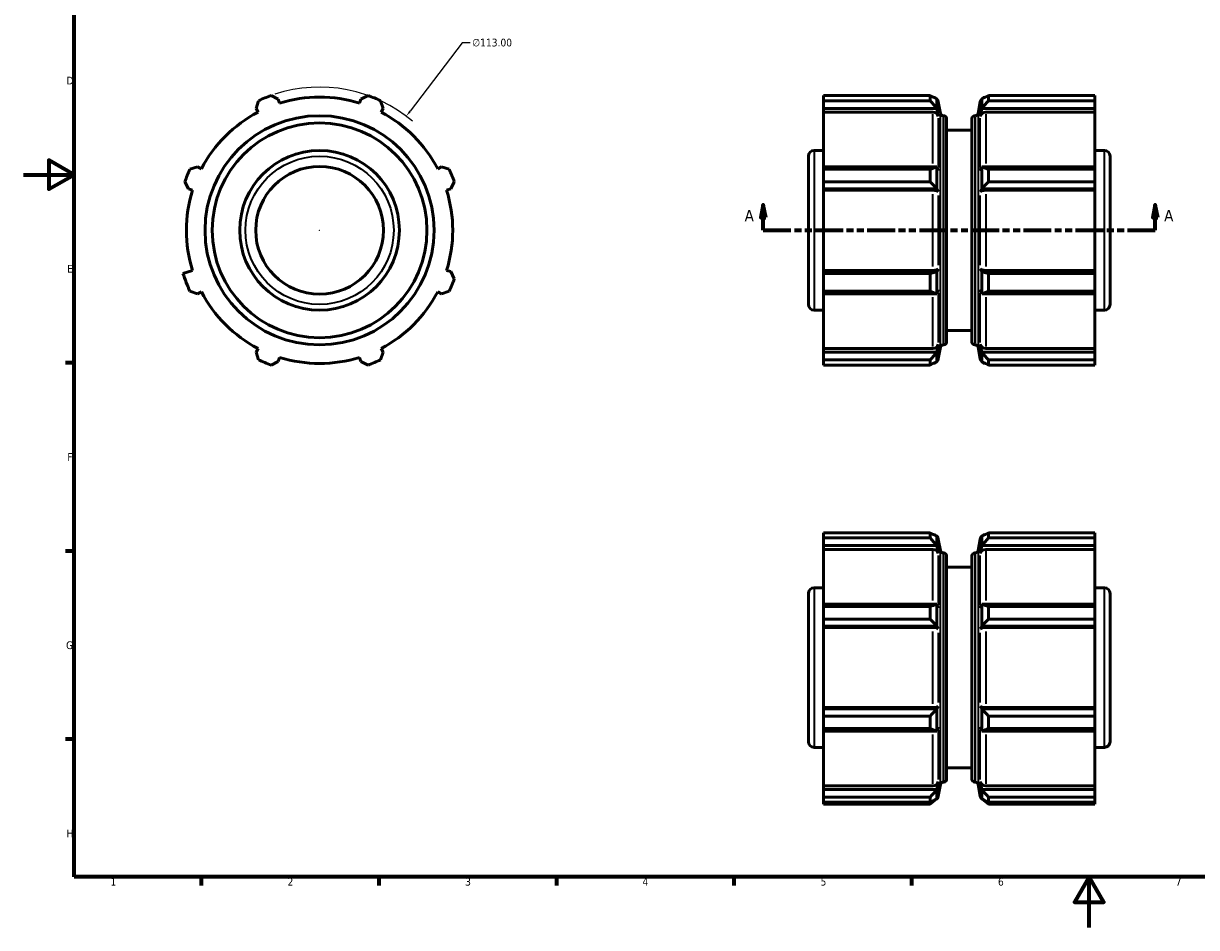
# Model space of a CAD drawing. Header units: millimetres. Extents: x 0 to 903, y 0 to 594.
# Tile 1 of 3: x 0 to 463, y 0 to 357. Entities that reach past the tile are written whole.
import ezdxf

# ---------------------------------------------------------------- set-up
doc = ezdxf.new("R2010")
doc.units = ezdxf.units.MM
doc.linetypes.add('DOUBLE_DASH_CHAIN', pattern=[1.2403, 0.6614, -0.0827, 0.1654, -0.0827, 0.1654, -0.0827])
for name, color, linetype, lineweight in [('Border (ANSI)', 7, 'Continuous', 70), ('Dimension (ANSI)', 7, 'Continuous', 25), ('Section Line (ANSI)', 7, 'DOUBLE_DASH_CHAIN', 70), ('Visible (ANSI)', 7, 'Continuous', 50), ('Visible Narrow (ANSI)', 7, 'Continuous', 35)]:
    doc.layers.add(name, color=color, linetype=linetype, lineweight=lineweight)
doc.styles.add('Label Text (ANSI)', font='tahoma.ttf')
doc.styles.add('Note Text (ANSI)', font='tahoma.ttf')
doc.dimstyles.new('Default - mm (ANSI)', dxfattribs={"dimtxt": 3.048, "dimasz": 2.5, "dimexe": 3.175, "dimexo": 1.6002, "dimgap": 0.8, "dimtad": 0, "dimtoh": 1, "dimrnd": 1e-08, "dimzin": 4, "dimdsep": 46, "dimtxsty": 'Note Text (ANSI)', "dimcen": 0.09, "dimdle": 10, "dimclrd": 256, "dimclre": 256, "dimclrt": 256, "dimadec": 1, "dimazin": 1, "dimtfac": 1, "dimtofl": 0, "dimtmove": 0, "dimatfit": 3, "dimfxl": 1, "dimtolj": 1, "dimtzin": 4, "dimlwd": -1, "dimlwe": -1, "dimarcsym": 0})

# ---------------------------------------------------------------- blocks, each defined once
blk = doc.blocks.new('Borders Default Border')
at = {"layer": 'Border (ANSI)'}
for p, q in [((20, 222.75), (16.55, 222.75)), ((20, 148.5), (16.55, 148.5)), ((20, 74.25), (16.55, 74.25)), ((70.08, 20), (70.08, 16.55)), ((140.17, 20), (140.17, 16.55)), ((210.25, 20), (210.25, 16.55)), ((280.33, 20), (280.33, 16.55)), ((350.42, 20), (350.42, 16.55))]:
    blk.add_line(p, q, dxfattribs=at)
at = {"layer": 'Border (ANSI)', "flags": 128}
for points in [[(20, 20), (20, 574), (821, 574), (821, 20), (20, 20)], [(0, 297), (20, 297), (10, 302.77), (10, 291.23), (20, 297)], [(420.5, 0), (420.5, 20), (414.73, 10), (426.27, 10), (420.5, 20)]]:
    blk.add_lwpolyline(points, dxfattribs=at)
at = {"layer": 'Border (ANSI)', "char_height": 3.05, "attachment_point": 7, "style": 'Note Text (ANSI)'}
for s, insert in [('D', (16.96, 332.6)), ('E', (17.21, 258.35)), ('F', (17.29, 184.1)), ('G', (16.81, 109.79)), ('H', (16.97, 35.6)), ('1', (34.35, 16.55)), ('2', (104.2, 16.55)), ('3', (174.26, 16.49)), ('4', (244.23, 16.55)), ('5', (314.48, 16.49)), ('6', (384.49, 16.49)), ('7', (454.6, 16.55))]:
    blk.add_mtext(s, dxfattribs=dict(at, insert=insert))
blk = doc.blocks.new('2dTransSection0')
at = {"layer": 'Section Line (ANSI)', "linetype": 'Continuous'}
for p, q in [((291.87, 285.06), (290.87, 280.06)), ((291.87, 280.06), (291.87, 285.06)), ((292.87, 280.06), (291.87, 285.06)), ((446.57, 285.06), (445.57, 280.06)), ((446.57, 280.06), (446.57, 285.06)), ((447.57, 280.06), (446.57, 285.06)), ((290.87, 280.06), (292.87, 280.06)), ((291.87, 275.06), (291.87, 280.06)), ((445.57, 280.06), (447.57, 280.06)), ((446.57, 275.06), (446.57, 280.06)), ((291.87, 275.06), (302.8, 275.06)), ((435.63, 275.06), (446.57, 275.06))]:
    blk.add_line(p, q, dxfattribs=at)
at = {"layer": 'Section Line (ANSI)', "linetype": 'DOUBLE_DASH_CHAIN', "ltscale": 16.558615}
blk.add_line((291.87, 275.06), (446.57, 275.06), dxfattribs=at)
at = {"layer": 'Section Line (ANSI)', "linetype": 'Continuous', "flags": 128}
for points in [[(292.87, 280.06), (291.87, 285.06), (290.87, 280.06), (292.87, 280.06)], [(447.57, 280.06), (446.57, 285.06), (445.57, 280.06), (447.57, 280.06)]]:
    blk.add_lwpolyline(points, dxfattribs=at)
at = {"layer": 'Section Line (ANSI)'}
for points in [[(292.87, 280.06), (291.87, 285.06), (290.87, 280.06), (292.87, 280.06)], [(447.57, 280.06), (446.57, 285.06), (445.57, 280.06), (447.57, 280.06)]]:
    blk.add_solid(points, dxfattribs=at)
at = {"layer": 'Section Line (ANSI)', "char_height": 4.57, "attachment_point": 7, "style": 'Label Text (ANSI)'}
for insert in [(284.51, 278.56), (450.04, 278.56)]:
    blk.add_mtext('A', dxfattribs=dict(at, insert=insert))
blk = doc.blocks.new('*D9')
at = {"layer": 'Defpoints', "color": 0, "transparency": 16777216}
for p in [(151.01, 320.04), (82.64, 230.08)]:
    blk.add_point(p, dxfattribs=at)
at = {"layer": 'Dimension (ANSI)', "transparency": 16777216}
for p, q in [((173.03, 349.01), (152.53, 322.03)), ((176.25, 349.01), (173.03, 349.01)), ((116.74, 275.06), (116.92, 275.06)), ((116.83, 274.97), (116.83, 275.15))]:
    blk.add_line(p, q, dxfattribs=at)
blk.add_arc((116.83, 275.06), 56.5, 49.5449, 108.1692, dxfattribs=at)
blk.add_solid([(152.2, 322.28), (152.86, 321.78), (151.01, 320.04)], dxfattribs=at)
at = {"layer": 'Dimension (ANSI)', "transparency": 16777216, "insert": (177.05, 350.65), "char_height": 3.048, "attachment_point": 1, "style": 'Note Text (ANSI)'}
blk.add_mtext('\\A1;∅113.00', dxfattribs=at)

msp = doc.modelspace()

# ---------------------------------------------------------------- linework, layer by layer
at = {"layer": 'Visible (ANSI)'}
for p, q in [((91.781, 323.17), (92.763, 326.178)), ((97.695, 328.221), (100.516, 326.789)), ((101.026, 325.172), (100.516, 326.789)), ((133.137, 326.789), (132.627, 325.172)), ((133.137, 326.789), (135.958, 328.221)), ((140.89, 326.178), (141.872, 323.17)), ((315.668, 328.221), (357.674, 328.221)), ((315.668, 326.178), (315.668, 328.221)), ((315.668, 326.178), (315.668, 323.17)), ((357.674, 326.178), (315.668, 326.178)), ((357.674, 326.178), (357.674, 328.221)), ((360.327, 326.811), (360.327, 323.217)), ((360.333, 326.789), (360.961, 323.391)), ((361.762, 321.193), (360.961, 325.736)), ((376.674, 321.193), (377.475, 325.736)), ((377.475, 323.391), (378.104, 326.789)), ((378.11, 323.217), (378.11, 326.811)), ((380.762, 328.221), (380.762, 326.178)), ((380.762, 328.221), (422.768, 328.221)), ((422.768, 326.178), (380.762, 326.178)), ((422.768, 326.178), (422.768, 328.221)), ((422.768, 323.17), (422.768, 326.178)), ((91.781, 323.17), (92.564, 321.667)), ((141.089, 321.667), (141.872, 323.17)), ((315.668, 321.667), (315.668, 323.17)), ((315.668, 323.17), (360.333, 323.17)), ((315.668, 321.667), (358.735, 321.667)), ((315.668, 321.667), (315.668, 300.104)), ((360.333, 323.17), (360.961, 320.01)), ((362.875, 320.259), (363.088, 320.259)), ((375.348, 320.259), (375.561, 320.259)), ((377.475, 320.01), (378.104, 323.17)), ((378.104, 323.17), (422.768, 323.17)), ((422.768, 321.667), (379.701, 321.667)), ((422.768, 323.17), (422.768, 321.667)), ((422.768, 300.104), (422.768, 321.667)), ((364.218, 319.129), (364.218, 230.989)), ((374.218, 230.989), (374.218, 319.129)), ((364.218, 314.609), (374.218, 314.609)), ((311.978, 306.559), (315.668, 306.559)), ((422.768, 306.559), (426.458, 306.559)), ((309.718, 245.819), (309.718, 304.299)), ((428.718, 304.299), (428.718, 245.819)), ((65.707, 299.123), (68.715, 300.104)), ((70.218, 299.321), (68.715, 300.104)), ((164.938, 300.104), (163.434, 299.321)), ((164.938, 300.104), (167.946, 299.123)), ((315.668, 300.104), (315.668, 299.123)), ((360.333, 300.104), (315.668, 300.104)), ((315.668, 299.123), (357.674, 299.123)), ((315.668, 294.19), (315.668, 299.123)), ((357.674, 294.19), (357.674, 299.123)), ((360.327, 300.089), (360.327, 291.413)), ((360.333, 300.104), (360.961, 298.459)), ((377.475, 298.459), (378.104, 300.104)), ((422.768, 300.104), (378.104, 300.104)), ((378.11, 291.413), (378.11, 300.089)), ((380.762, 299.123), (380.762, 294.19)), ((380.762, 299.123), (422.768, 299.123)), ((422.768, 299.123), (422.768, 300.104)), ((422.768, 294.19), (422.768, 299.123)), ((65.097, 291.369), (63.664, 294.19)), ((169.989, 294.19), (168.556, 291.369)), ((315.668, 294.19), (315.668, 291.369)), ((357.674, 294.19), (315.668, 294.19)), ((422.768, 294.19), (380.762, 294.19)), ((422.768, 291.369), (422.768, 294.19)), ((65.097, 291.369), (66.713, 290.86)), ((166.94, 290.86), (168.556, 291.369)), ((315.668, 290.86), (315.668, 291.369)), ((315.668, 291.369), (360.333, 291.369)), ((315.668, 290.86), (358.735, 290.86)), ((315.668, 290.86), (315.668, 259.258)), ((360.333, 291.369), (360.961, 290.298)), ((377.475, 290.298), (378.104, 291.369)), ((378.104, 291.369), (422.768, 291.369)), ((422.768, 290.86), (379.701, 290.86)), ((422.768, 291.369), (422.768, 290.86)), ((422.768, 259.258), (422.768, 290.86)), ((66.713, 259.258), (62.941, 258.069)), ((168.556, 258.749), (166.94, 259.258)), ((315.668, 259.258), (358.735, 259.258)), ((315.668, 258.069), (315.668, 259.258)), ((360.327, 258.738), (360.961, 259.82)), ((377.475, 259.82), (378.11, 258.738)), ((422.768, 259.258), (379.701, 259.258)), ((422.768, 259.258), (422.768, 258.069)), ((168.556, 258.749), (169.989, 255.928)), ((357.674, 258.069), (315.668, 258.069)), ((315.668, 250.995), (315.668, 258.069)), ((360.327, 258.738), (357.674, 258.069)), ((357.674, 250.995), (357.674, 258.069)), ((360.327, 258.738), (360.327, 250.029)), ((378.11, 250.029), (378.11, 258.738)), ((380.762, 258.069), (378.11, 258.738)), ((380.762, 258.069), (380.762, 250.995)), ((422.768, 258.069), (380.762, 258.069)), ((422.768, 250.995), (422.768, 258.069)), ((68.715, 250.014), (65.707, 250.995)), ((68.715, 250.014), (70.218, 250.796)), ((163.434, 250.796), (164.938, 250.014)), ((167.946, 250.995), (164.938, 250.014)), ((315.668, 250.995), (315.668, 250.014)), ((357.674, 250.995), (315.668, 250.995)), ((315.668, 250.014), (315.668, 228.451)), ((315.668, 250.014), (360.333, 250.014)), ((360.333, 250.014), (360.961, 251.659)), ((377.475, 251.659), (378.104, 250.014)), ((378.104, 250.014), (422.768, 250.014)), ((422.768, 250.995), (380.762, 250.995)), ((422.768, 250.014), (422.768, 250.995)), ((422.768, 228.451), (422.768, 250.014)), ((311.978, 243.559), (315.668, 243.559)), ((422.768, 243.559), (426.458, 243.559)), ((364.218, 235.509), (374.218, 235.509)), ((92.564, 228.451), (91.781, 226.947)), ((92.763, 223.94), (91.781, 226.947)), ((141.872, 226.947), (140.89, 223.94)), ((141.872, 226.947), (141.089, 228.451)), ((315.668, 228.451), (358.735, 228.451)), ((315.668, 226.947), (315.668, 228.451)), ((315.668, 226.947), (315.668, 223.94)), ((360.333, 226.947), (315.668, 226.947)), ((360.327, 226.901), (360.327, 223.307)), ((360.333, 226.947), (360.961, 230.107)), ((361.762, 228.925), (360.961, 224.381)), ((362.875, 229.859), (363.088, 229.859)), ((375.348, 229.859), (375.561, 229.859)), ((376.674, 228.925), (377.475, 224.381)), ((377.475, 230.107), (378.104, 226.947)), ((422.768, 226.947), (378.104, 226.947)), ((378.11, 223.307), (378.11, 226.901)), ((422.768, 228.451), (379.701, 228.451)), ((422.768, 228.451), (422.768, 226.947)), ((422.768, 223.94), (422.768, 226.947)), ((100.516, 223.329), (97.695, 221.896)), ((100.516, 223.329), (101.026, 224.946)), ((132.627, 224.946), (133.137, 223.329)), ((135.958, 221.896), (133.137, 223.329)), ((315.668, 223.94), (357.674, 223.94)), ((315.668, 221.896), (315.668, 223.94)), ((357.674, 221.896), (357.674, 223.94)), ((360.333, 223.329), (360.961, 226.727)), ((377.475, 226.727), (378.104, 223.329)), ((380.762, 223.94), (380.762, 221.896)), ((380.762, 223.94), (422.768, 223.94)), ((422.768, 221.896), (422.768, 223.94)), ((357.674, 221.896), (315.668, 221.896)), ((422.768, 221.896), (380.762, 221.896)), ((315.668, 155.726), (357.674, 155.726)), ((315.668, 153.683), (315.668, 155.726)), ((357.674, 153.683), (315.668, 153.683)), ((315.668, 153.683), (315.668, 150.676)), ((357.674, 153.683), (357.674, 155.726)), ((360.327, 154.316), (360.327, 150.722)), ((360.333, 154.294), (360.961, 150.896)), ((361.762, 148.698), (360.961, 153.241)), ((376.674, 148.698), (377.475, 153.241)), ((377.475, 150.896), (378.104, 154.294)), ((378.11, 150.722), (378.11, 154.316)), ((380.762, 155.726), (380.762, 153.683)), ((380.762, 155.726), (422.768, 155.726)), ((422.768, 153.683), (380.762, 153.683)), ((422.768, 153.683), (422.768, 155.726)), ((422.768, 150.676), (422.768, 153.683)), ((315.668, 149.172), (315.668, 150.676)), ((315.668, 150.676), (360.333, 150.676)), ((315.668, 149.172), (358.735, 149.172)), ((315.668, 149.172), (315.668, 127.609)), ((360.333, 150.676), (360.961, 147.515)), ((377.475, 147.515), (378.104, 150.676)), ((378.104, 150.676), (422.768, 150.676)), ((422.768, 149.172), (379.701, 149.172)), ((422.768, 150.676), (422.768, 149.172)), ((422.768, 127.609), (422.768, 149.172)), ((362.875, 147.764), (363.088, 147.764)), ((364.218, 146.634), (364.218, 58.494)), ((374.218, 58.494), (374.218, 146.634)), ((375.348, 147.764), (375.561, 147.764)), ((364.218, 142.114), (374.218, 142.114)), ((309.718, 73.324), (309.718, 131.804)), ((311.978, 134.064), (315.668, 134.064)), ((422.768, 134.064), (426.458, 134.064)), ((428.718, 131.804), (428.718, 73.324)), ((315.668, 127.609), (315.668, 126.628)), ((360.333, 127.609), (315.668, 127.609)), ((315.668, 126.628), (357.674, 126.628)), ((315.668, 121.695), (315.668, 126.628)), ((357.674, 121.695), (357.674, 126.628)), ((360.327, 127.594), (360.327, 118.918)), ((360.333, 127.609), (360.961, 125.964)), ((377.475, 125.964), (378.104, 127.609)), ((422.768, 127.609), (378.104, 127.609)), ((378.11, 118.918), (378.11, 127.594)), ((380.762, 126.628), (380.762, 121.695)), ((380.762, 126.628), (422.768, 126.628)), ((422.768, 126.628), (422.768, 127.609)), ((422.768, 121.695), (422.768, 126.628)), ((315.668, 121.695), (315.668, 118.874)), ((357.674, 121.695), (315.668, 121.695)), ((422.768, 121.695), (380.762, 121.695)), ((422.768, 118.874), (422.768, 121.695)), ((315.668, 118.365), (315.668, 118.874)), ((315.668, 118.874), (360.333, 118.874)), ((315.668, 118.365), (358.735, 118.365)), ((315.668, 118.365), (315.668, 86.763)), ((360.333, 118.874), (360.961, 117.803)), ((377.475, 117.803), (378.104, 118.874)), ((378.104, 118.874), (422.768, 118.874)), ((422.768, 118.365), (379.701, 118.365)), ((422.768, 118.874), (422.768, 118.365)), ((422.768, 86.763), (422.768, 118.365)), ((315.668, 86.763), (358.735, 86.763)), ((315.668, 86.254), (315.668, 86.763)), ((315.668, 86.254), (315.668, 83.433)), ((360.333, 86.254), (315.668, 86.254)), ((315.668, 83.433), (357.674, 83.433)), ((315.668, 78.5), (315.668, 83.433)), ((357.674, 78.5), (357.674, 83.433)), ((360.327, 86.21), (360.327, 77.534)), ((360.333, 86.254), (360.961, 87.325)), ((377.475, 87.325), (378.104, 86.254)), ((422.768, 86.254), (378.104, 86.254)), ((378.11, 77.534), (378.11, 86.21)), ((422.768, 86.763), (379.701, 86.763)), ((380.762, 83.433), (380.762, 78.5)), ((380.762, 83.433), (422.768, 83.433)), ((422.768, 86.763), (422.768, 86.254)), ((422.768, 83.433), (422.768, 86.254)), ((422.768, 78.5), (422.768, 83.433)), ((360.333, 77.519), (360.961, 79.164)), ((377.475, 79.164), (378.104, 77.519)), ((315.668, 78.5), (315.668, 77.519)), ((357.674, 78.5), (315.668, 78.5)), ((315.668, 77.519), (315.668, 55.956)), ((315.668, 77.519), (360.333, 77.519)), ((378.104, 77.519), (422.768, 77.519)), ((422.768, 78.5), (380.762, 78.5)), ((422.768, 77.519), (422.768, 78.5)), ((422.768, 55.956), (422.768, 77.519)), ((311.978, 71.064), (315.668, 71.064)), ((422.768, 71.064), (426.458, 71.064)), ((364.218, 63.014), (374.218, 63.014)), ((315.668, 55.956), (358.735, 55.956)), ((315.668, 54.453), (315.668, 55.956)), ((360.333, 54.453), (360.961, 57.613)), ((361.762, 56.43), (360.961, 51.887)), ((362.875, 57.364), (363.088, 57.364)), ((375.348, 57.364), (375.561, 57.364)), ((376.674, 56.43), (377.475, 51.887)), ((377.475, 57.613), (378.104, 54.453)), ((422.768, 55.956), (379.701, 55.956)), ((422.768, 55.956), (422.768, 54.453)), ((315.668, 54.453), (315.668, 51.445)), ((360.333, 54.453), (315.668, 54.453)), ((315.668, 51.445), (357.674, 51.445)), ((315.668, 49.402), (315.668, 51.445)), ((357.674, 49.402), (357.674, 51.445)), ((360.327, 54.406), (360.327, 50.812)), ((360.333, 50.834), (360.961, 54.232)), ((377.475, 54.232), (378.104, 50.834)), ((422.768, 54.453), (378.104, 54.453)), ((378.11, 50.812), (378.11, 54.406)), ((380.762, 51.445), (380.762, 49.402)), ((380.762, 51.445), (422.768, 51.445)), ((422.768, 51.445), (422.768, 54.453)), ((422.768, 49.402), (422.768, 51.445)), ((315.668, 48.679), (315.668, 49.402)), ((357.674, 49.402), (315.668, 49.402)), ((357.674, 48.679), (315.668, 48.679)), ((359.528, 50.163), (357.674, 48.679)), ((380.762, 48.679), (378.908, 50.163)), ((422.768, 49.402), (380.762, 49.402)), ((422.768, 48.679), (380.762, 48.679)), ((422.768, 49.402), (422.768, 48.679))]:
    msp.add_line(p, q, dxfattribs=at)
for radius in [45.2, 42.375, 31.5, 25.2]:
    msp.add_circle((116.826, 275.059), radius, dxfattribs=at)
for centre, radius, start, end in [((116.826, 275.059), 56.5, 109.79198, 115.20802), ((116.826, 275.059), 52.545, 72.5, 107.5), ((116.826, 275.059), 56.5, 64.79198, 70.20802), ((358.735, 325.344), 2.26, 10, 86.99752), ((379.701, 325.344), 2.26, 93.00248, 170), ((116.826, 275.059), 52.545, 117.5, 152.5), ((116.826, 275.059), 52.545, 27.5, 62.5), ((362.875, 321.389), 1.13, 190, 270), ((363.088, 319.129), 1.13, 0, 90), ((375.348, 319.129), 1.13, 90, 180), ((375.561, 321.389), 1.13, 270, 350), ((311.978, 304.299), 2.26, 90, 180), ((426.458, 304.299), 2.26, 0, 90), ((116.826, 275.059), 56.5, 154.79198, 160.20802), ((116.826, 275.059), 56.5, 19.79198, 25.20802), ((116.826, 275.059), 52.545, 162.5, 197.5), ((116.826, 275.059), 52.545, 342.5, 17.5), ((116.826, 275.059), 56.5, 197.5, 205.20802), ((116.826, 275.059), 56.5, 334.79198, 340.20802), ((116.826, 275.059), 52.545, 207.5, 242.5), ((116.826, 275.059), 52.545, 297.5, 332.5), ((311.978, 245.819), 2.26, 180, 270), ((426.458, 245.819), 2.26, 270, 0), ((362.875, 228.729), 1.13, 90, 170), ((363.088, 230.989), 1.13, 270, 0), ((375.348, 230.989), 1.13, 180, 270), ((375.561, 228.729), 1.13, 10, 90), ((116.826, 275.059), 56.5, 244.79198, 250.20802), ((116.826, 275.059), 52.545, 252.5, 287.5), ((116.826, 275.059), 56.5, 289.79198, 295.20802), ((358.735, 224.774), 2.26, 273.00248, 350), ((379.701, 224.774), 2.26, 190, 266.99752), ((358.735, 152.849), 2.26, 10, 86.99752), ((379.701, 152.849), 2.26, 93.00248, 170), ((362.875, 148.894), 1.13, 190, 270), ((375.561, 148.894), 1.13, 270, 350), ((363.088, 146.634), 1.13, 0, 90), ((375.348, 146.634), 1.13, 90, 180), ((311.978, 131.804), 2.26, 90, 180), ((426.458, 131.804), 2.26, 0, 90), ((311.978, 73.324), 2.26, 180, 270), ((426.458, 73.324), 2.26, 270, 0), ((362.875, 56.234), 1.13, 90, 170), ((363.088, 58.494), 1.13, 270, 0), ((375.348, 58.494), 1.13, 180, 270), ((375.561, 56.234), 1.13, 10, 90), ((358.735, 52.279), 2.26, 273.00248, 350), ((379.701, 52.279), 2.26, 190, 266.99752)]:
    msp.add_arc(centre, radius, start, end, dxfattribs=at)
for centre, major_axis, ratio, start_param, end_param in [((358.735, 319.662), (2.26, 0), 0.8870108, 0.1745329, 1.5707963), ((379.701, 319.662), (-2.26, 0), 0.8870108, 4.712389, 6.1086524), ((358.735, 290.18), (2.26, 0), 0.3007058, 0.1745329, 1.5707963), ((379.701, 290.18), (-2.26, 0), 0.3007058, 4.712389, 6.1086524), ((358.735, 259.938), (2.26, 0), 0.3007058, 4.712389, 6.1086524), ((379.701, 259.938), (-2.26, 0), 0.3007058, 0.1745329, 1.5707963), ((358.735, 230.456), (2.26, 0), 0.8870108, 4.712389, 6.1086524), ((379.701, 230.456), (-2.26, 0), 0.8870108, 0.1745329, 1.5707963), ((358.735, 147.167), (2.26, 0), 0.8870108, 0.1745329, 1.5707963), ((379.701, 147.167), (-2.26, 0), 0.8870108, 4.712389, 6.1086524), ((358.735, 117.685), (2.26, 0), 0.3007058, 0.1745329, 1.5707963), ((379.701, 117.685), (-2.26, 0), 0.3007058, 4.712389, 6.1086524), ((358.735, 87.443), (2.26, 0), 0.3007058, 4.712389, 6.1086524), ((379.701, 87.443), (-2.26, 0), 0.3007058, 0.1745329, 1.5707963), ((358.735, 57.961), (2.26, 0), 0.8870108, 4.712389, 6.1086524), ((379.701, 57.961), (-2.26, 0), 0.8870108, 0.1745329, 1.5707963)]:
    msp.add_ellipse(centre, major_axis=major_axis, ratio=ratio, start_param=start_param, end_param=end_param, dxfattribs=at)
for points in [[(360.327, 326.811), (359.453, 327.284), (358.567, 327.755), (357.674, 328.221)], [(360.327, 323.217), (359.453, 324.212), (358.567, 325.2), (357.674, 326.178)], [(380.762, 328.221), (379.869, 327.755), (378.983, 327.284), (378.11, 326.811)], [(380.762, 326.178), (379.869, 325.2), (378.983, 324.212), (378.11, 323.217)], [(360.327, 300.089), (359.453, 299.764), (358.567, 299.442), (357.674, 299.123)], [(380.762, 299.123), (379.869, 299.442), (378.983, 299.764), (378.11, 300.089)], [(360.327, 291.413), (359.453, 292.346), (358.567, 293.272), (357.674, 294.19)], [(380.762, 294.19), (379.869, 293.272), (378.983, 292.346), (378.11, 291.413)], [(360.327, 250.029), (359.453, 250.353), (358.567, 250.676), (357.674, 250.995)], [(380.762, 250.995), (379.869, 250.676), (378.983, 250.353), (378.11, 250.029)], [(360.327, 226.901), (359.453, 225.906), (358.567, 224.918), (357.674, 223.94)], [(380.762, 223.94), (379.869, 224.918), (378.983, 225.906), (378.11, 226.901)], [(360.327, 223.307), (359.453, 222.833), (358.567, 222.363), (357.674, 221.896)], [(380.762, 221.896), (379.869, 222.363), (378.983, 222.833), (378.11, 223.307)], [(360.327, 154.316), (359.453, 154.79), (358.567, 155.26), (357.674, 155.726)], [(360.327, 150.722), (359.453, 151.717), (358.567, 152.705), (357.674, 153.683)], [(380.762, 155.726), (379.869, 155.26), (378.983, 154.79), (378.11, 154.316)], [(380.762, 153.683), (379.869, 152.705), (378.983, 151.717), (378.11, 150.722)], [(360.327, 127.594), (359.453, 127.27), (358.567, 126.947), (357.674, 126.628)], [(380.762, 126.628), (379.869, 126.947), (378.983, 127.27), (378.11, 127.594)], [(360.327, 118.918), (359.453, 119.851), (358.567, 120.778), (357.674, 121.695)], [(380.762, 121.695), (379.869, 120.778), (378.983, 119.851), (378.11, 118.918)], [(360.327, 86.21), (359.453, 85.277), (358.567, 84.35), (357.674, 83.433)], [(380.762, 83.433), (379.869, 84.35), (378.983, 85.277), (378.11, 86.21)], [(360.327, 77.534), (359.453, 77.859), (358.567, 78.181), (357.674, 78.5)], [(380.762, 78.5), (379.869, 78.181), (378.983, 77.859), (378.11, 77.534)], [(360.327, 54.406), (359.453, 53.411), (358.567, 52.423), (357.674, 51.445)], [(380.762, 51.445), (379.869, 52.423), (378.983, 53.411), (378.11, 54.406)], [(360.327, 50.812), (359.453, 50.338), (358.567, 49.868), (357.674, 49.402)], [(380.762, 49.402), (379.869, 49.868), (378.983, 50.338), (378.11, 50.812)]]:
    msp.add_open_spline(points, degree=3, dxfattribs=at)
for points, weights in [([(360.327, 326.811), (360.33, 326.8), (360.333, 326.789)], [4.08586683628, 4.08662161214, 4.08737569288]), ([(378.104, 326.789), (378.107, 326.8), (378.11, 326.811)], [4.08737569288, 4.08662161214, 4.08586683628]), ([(360.333, 323.17), (360.33, 323.194), (360.327, 323.217)], [4.08737569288, 4.08662161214, 4.08586683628]), ([(378.11, 323.217), (378.107, 323.194), (378.104, 323.17)], [4.08586683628, 4.08662161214, 4.08737569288]), ([(360.327, 300.089), (360.33, 300.097), (360.333, 300.104)], [4.08586683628, 4.08662161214, 4.08737569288]), ([(378.104, 300.104), (378.107, 300.097), (378.11, 300.089)], [4.08737569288, 4.08662161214, 4.08586683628]), ([(360.333, 291.369), (360.33, 291.391), (360.327, 291.413)], [4.08737569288, 4.08662161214, 4.08586683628]), ([(378.11, 291.413), (378.107, 291.391), (378.104, 291.369)], [4.08586683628, 4.08662161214, 4.08737569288]), ([(360.333, 250.014), (360.33, 250.021), (360.327, 250.029)], [4.08737569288, 4.08662161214, 4.08586683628]), ([(378.11, 250.029), (378.107, 250.021), (378.104, 250.014)], [4.08586683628, 4.08662161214, 4.08737569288]), ([(360.327, 226.901), (360.33, 226.924), (360.333, 226.947)], [4.08586683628, 4.08662161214, 4.08737569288]), ([(378.104, 226.947), (378.107, 226.924), (378.11, 226.901)], [4.08737569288, 4.08662161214, 4.08586683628]), ([(360.333, 223.329), (360.33, 223.318), (360.327, 223.307)], [4.08737569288, 4.08662161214, 4.08586683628]), ([(378.11, 223.307), (378.107, 223.318), (378.104, 223.329)], [4.08586683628, 4.08662161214, 4.08737569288]), ([(360.327, 154.316), (360.33, 154.305), (360.333, 154.294)], [4.08586683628, 4.08662161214, 4.08737569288]), ([(378.104, 154.294), (378.107, 154.305), (378.11, 154.316)], [4.08737569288, 4.08662161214, 4.08586683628]), ([(360.333, 150.676), (360.33, 150.699), (360.327, 150.722)], [4.08737569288, 4.08662161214, 4.08586683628]), ([(378.11, 150.722), (378.107, 150.699), (378.104, 150.676)], [4.08586683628, 4.08662161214, 4.08737569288]), ([(360.327, 127.594), (360.33, 127.602), (360.333, 127.609)], [4.08586683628, 4.08662161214, 4.08737569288]), ([(378.104, 127.609), (378.107, 127.602), (378.11, 127.594)], [4.08737569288, 4.08662161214, 4.08586683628]), ([(360.333, 118.874), (360.33, 118.896), (360.327, 118.918)], [4.08737569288, 4.08662161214, 4.08586683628]), ([(378.11, 118.918), (378.107, 118.896), (378.104, 118.874)], [4.08586683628, 4.08662161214, 4.08737569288]), ([(360.327, 86.21), (360.33, 86.232), (360.333, 86.254)], [4.08586683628, 4.08662161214, 4.08737569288]), ([(378.104, 86.254), (378.107, 86.232), (378.11, 86.21)], [4.08737569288, 4.08662161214, 4.08586683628]), ([(360.333, 77.519), (360.33, 77.526), (360.327, 77.534)], [4.08737569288, 4.08662161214, 4.08586683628]), ([(378.11, 77.534), (378.107, 77.526), (378.104, 77.519)], [4.08586683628, 4.08662161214, 4.08737569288]), ([(360.327, 54.406), (360.33, 54.429), (360.333, 54.453)], [4.08586683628, 4.08662161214, 4.08737569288]), ([(378.104, 54.453), (378.107, 54.429), (378.11, 54.406)], [4.08737569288, 4.08662161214, 4.08586683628]), ([(360.333, 50.834), (360.33, 50.823), (360.327, 50.812)], [4.08737569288, 4.08662161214, 4.08586683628]), ([(378.11, 50.812), (378.107, 50.823), (378.104, 50.834)], [4.08586683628, 4.08662161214, 4.08737569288])]:
    msp.add_rational_spline(points, weights, degree=2, dxfattribs=at)
at = {"layer": 'Visible Narrow (ANSI)'}
for p, q in [((360.961, 325.73), (360.961, 323.618)), ((377.475, 323.618), (377.475, 325.73)), ((358.735, 301.465), (358.735, 320.926)), ((361.762, 229.493), (361.762, 320.625)), ((362.875, 319.702), (362.875, 230.415)), ((363.088, 230.415), (363.088, 319.702)), ((375.348, 319.702), (375.348, 230.415)), ((375.561, 230.415), (375.561, 319.702)), ((376.674, 320.625), (376.674, 229.493)), ((379.701, 320.926), (379.701, 301.465)), ((360.961, 319.275), (360.961, 299.821)), ((377.475, 299.821), (377.475, 319.275)), ((311.978, 306.171), (311.978, 243.947)), ((426.458, 243.947), (426.458, 306.171)), ((358.735, 260.796), (358.735, 289.322)), ((360.961, 288.815), (360.961, 261.303)), ((377.475, 261.303), (377.475, 288.815)), ((379.701, 289.322), (379.701, 260.796)), ((360.961, 250.297), (360.961, 230.843)), ((377.475, 230.843), (377.475, 250.297)), ((358.735, 229.192), (358.735, 248.653)), ((379.701, 248.653), (379.701, 229.192)), ((360.961, 226.5), (360.961, 224.387)), ((377.475, 224.387), (377.475, 226.5)), ((360.961, 153.236), (360.961, 151.123)), ((377.475, 151.123), (377.475, 153.236)), ((358.735, 128.97), (358.735, 148.431)), ((361.762, 56.998), (361.762, 148.13)), ((376.674, 148.13), (376.674, 56.998)), ((379.701, 148.431), (379.701, 128.97)), ((360.961, 146.78), (360.961, 127.326)), ((362.875, 147.208), (362.875, 57.921)), ((363.088, 57.921), (363.088, 147.208)), ((375.348, 147.208), (375.348, 57.921)), ((375.561, 57.921), (375.561, 147.208)), ((377.475, 127.326), (377.475, 146.78)), ((311.978, 133.676), (311.978, 71.452)), ((426.458, 71.452), (426.458, 133.676)), ((358.735, 88.301), (358.735, 116.827)), ((360.961, 116.32), (360.961, 88.808)), ((377.475, 88.808), (377.475, 116.32)), ((379.701, 116.827), (379.701, 88.301)), ((358.735, 56.697), (358.735, 76.158)), ((360.961, 77.802), (360.961, 58.348)), ((377.475, 58.348), (377.475, 77.802)), ((379.701, 76.158), (379.701, 56.697)), ((360.961, 54.005), (360.961, 51.893)), ((377.475, 51.893), (377.475, 54.005))]:
    msp.add_line(p, q, dxfattribs=at)
msp.add_circle((116.826, 275.059), 29.24, dxfattribs=at)

# ---------------------------------------------------------------- block references
msp.add_blockref('Borders Default Border', (0, 0))
at = {"layer": 'Section Line (ANSI)'}
msp.add_blockref('2dTransSection0', (0, 0), dxfattribs=at)

# ---------------------------------------------------------------- dimensions: what is measured, and where the dimension line sits
at = {"layer": 'Dimension (ANSI)'}
dim = msp.add_diameter_dim_2p(p1=(82.639, 230.076), p2=(151.014, 320.042), dimstyle='Default - mm (ANSI)', override={"dimtih": 1, "dimdec": 2, "dimlfac": 1, "dimtp": 0, "dimtm": 0, "dimtdec": 2}, dxfattribs=at)
dim.commit()
dim.dimension.update_dxf_attribs({"geometry": '*D9', "text_midpoint": (184.89, 349.008), "dimtype": 163})

doc.saveas('drawing.dxf')
